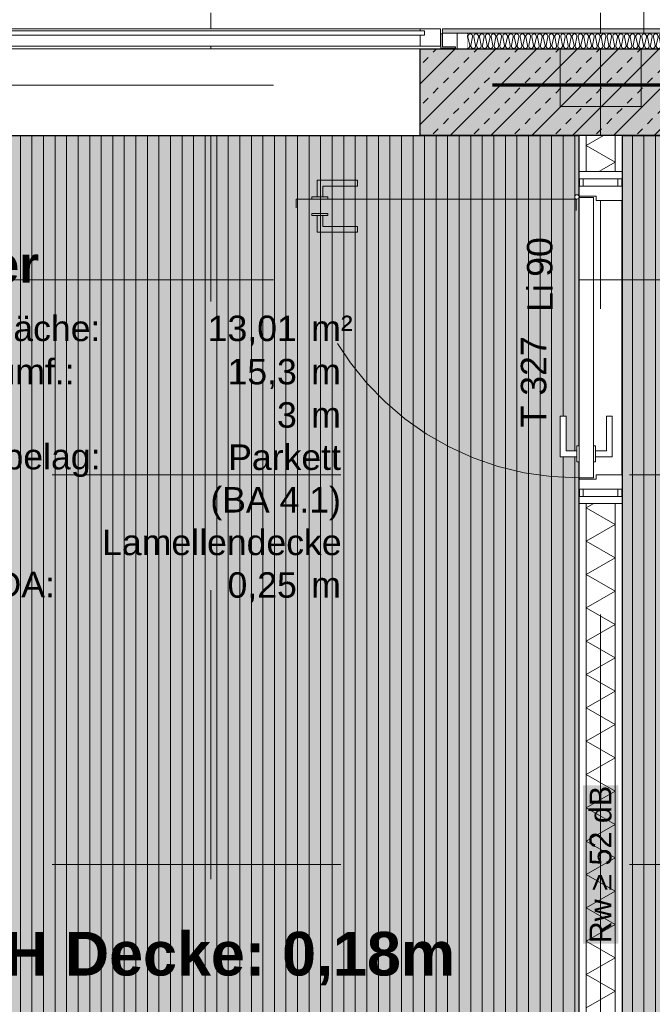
# Model space of a CAD drawing. Header units: metres. Extents: x -49 to 152, y -127 to 99.
# Tile 20 of 177: x -35.76 to -33.57, y -19.38 to -15.97. Entities that reach past the tile are written whole.
import ezdxf
from ezdxf.enums import TextEntityAlignment as Align

# ---------------------------------------------------------------- set-up
doc = ezdxf.new("R2010")
doc.units = ezdxf.units.M
for name, pattern in [('Achsen 01', [5.291531, 3.175, -1.058062, 0.352704, -0.705764]), ('gestrichelt - 01', [2, 1, -1]), ('ISO-07 Punktiert', [0.889, 0.127, -0.762]), ('Raster 01', [2, 1, -1]), ('VW-01 Strichlinie kurz', [2, 1, -1])]:
    doc.linetypes.add(name, pattern=pattern)
for name, color, linetype, lineweight, true_color in [('013_Beton und Stahlbetonarbeiten-000 Brüstung', 7, 'Continuous', 9, 0xa6a6a6), ('013_Beton und Stahlbetonarbeiten-000 Sichtbeton-341 tragende In', 5, 'Continuous', 5, 0x0000ff), ('031_Metallbauarbeiten-350 Lamellendecke DS', 7, 'Continuous', 35, 0x666666), ('039_Trockenbauarbeiten-340 Dämmung', 7, 'Continuous', 9, 0xc0c0c0), ('AV1-Achsen', 1, 'Achsen 01', 18, 0xff0000), ('AV1-Raster', 7, 'Raster 01', 9, 0xa6a6a6), ('AV1-Stempel-Türnummern', 7, 'Continuous', 100, 0x02abea)]:
    doc.layers.add(name, color=color, linetype=linetype, lineweight=lineweight, true_color=true_color)
for name, color, linetype, lineweight in [('013_Beton und Stahlbetonarbeiten-000 Unterzüge', 7, 'ISO-07 Punktiert', 13), ('013_Beton und Stahlbetonarbeiten-320 Stahlbeton', 7, 'Continuous', 25), ('027_Tischlerarbeiten-000 Holzverkleidung LStBr', 7, 'Continuous', 18), ('027_Tischlerarbeiten-340 Innentüren', 7, 'Continuous', 9), ('031_Metallbauarbeiten-340 Innentüren _ Elemente', 7, 'Continuous', 9), ('039_Trockenbauarbeiten-340 Gipskarton', 7, 'Continuous', 9), ('_1.35m (3D)', 7, 'Continuous', 9), ('_GRU (2D)', 7, 'Continuous', 9), ('_OG 3 (2D)', 7, 'Continuous', 9), ('_OG 3 - DS (2D)', 7, 'Continuous', 9), ('AV1-Akustikvorgaben-Trennwände', 7, 'Continuous', 5), ('AV1-Brandschutzkonzept-Brandschutzkonzept', 7, 'Continuous', 5), ('AV1-Schnitt Achsen', 7, 'Achsen 01', 18), ('AV1-Stempel-Raumstempel', 7, 'Continuous', 9), ('Keine', 7, 'Continuous', 9)]:
    doc.layers.add(name, color=color, linetype=linetype, lineweight=lineweight)
doc.styles.add('Arial', font='arial.ttf')
doc.styles.add('Arial (bold)', font='arialbd.ttf')
pattern_1 = [(90, (0, 0), (0.04, 0), [])]

# ---------------------------------------------------------------- blocks, each defined once
blk = doc.blocks.new('Group-4')
at = {"layer": 'AV1-Raster'}
for p, q in [((-35.1, -22.95), (-35.1, 1.35)), ((-33.75, -22.95), (-33.75, 1.35)), ((1.35, -16.2), (-40.5, -16.2)), ((1.35, -17.55), (-40.5, -17.55)), ((1.35, -18.9), (-40.5, -18.9))]:
    blk.add_line(p, q, dxfattribs=at)
blk = doc.blocks.new('1.35m (3D)')
at = {"layer": 'AV1-Raster', "color": 7}
blk.add_blockref('Group-4', (0, 0), dxfattribs=at)
blk = doc.blocks.new('OG 3 - DS (2D)')
at = {"layer": '031_Metallbauarbeiten-350 Lamellendecke DS', "linetype": 'Continuous', "lineweight": 0, "transparency": 33554508}
for points in [[(-36.375, -16.375), (-33.825, -16.375), (-33.825, -21.385), (-36.375, -21.385)], [(-33.675, -16.375), (-31.125, -16.375), (-31.125, -21.385), (-33.675, -21.385)]]:
    blk.add_hatch(color=254, dxfattribs=at).paths.add_polyline_path(points)
at = {"layer": '031_Metallbauarbeiten-350 Lamellendecke DS', "linetype": 'Continuous', "lineweight": 9, "transparency": 33554508}
h = blk.add_hatch(dxfattribs=at)
h.set_pattern_fill('Lamellendecke', color=252, style=0, pattern_type=2)
h.set_pattern_definition(pattern_1)
h.paths.add_polyline_path([(-36.375, -16.375), (-33.825, -16.375), (-33.825, -21.385), (-36.375, -21.385)])
h = blk.add_hatch(dxfattribs=at)
h.set_pattern_fill('Lamellendecke', color=252, style=0, pattern_type=2)
h.set_pattern_definition(pattern_1)
h.paths.add_polyline_path([(-33.675, -16.375), (-31.125, -16.375), (-31.125, -21.385), (-33.675, -21.385)])
at = {"layer": '031_Metallbauarbeiten-350 Lamellendecke DS', "flags": 128}
for points in [[(-36.375, -16.375), (-33.825, -16.375), (-33.825, -21.385), (-36.375, -21.385)], [(-33.675, -16.375), (-31.125, -16.375), (-31.125, -21.385), (-33.675, -21.385)]]:
    blk.add_lwpolyline(points, close=True, dxfattribs=at)
at = {"layer": '031_Metallbauarbeiten-350 Lamellendecke DS', "insert": (-35.1, -19.2257), "char_height": 0.151309, "attachment_point": 5, "line_spacing_factor": 0.969122, "style": 'Arial (bold)'}
blk.add_mtext('LH Decke: 0,18m', dxfattribs=at)
blk = doc.blocks.new('Group-177')
at = {"color": 255, "linetype": 'Continuous', "lineweight": 5}
blk.add_wipeout([(-21.475, 33.7), (-17.625, 33.7), (-17.625, 33.8), (-21.475, 33.8)], dxfattribs=at).dxf.layer = '039_Trockenbauarbeiten-340 Dämmung'
blk = doc.blocks.new('Group-178')
at = {"layer": '039_Trockenbauarbeiten-340 Dämmung', "transparency": 33554687, "flags": 128}
blk.add_lwpolyline([(-19.3965, 33.8), (-19.3388, 33.7), (-19.2811, 33.8), (-19.2233, 33.7), (-19.1656, 33.8), (-19.1079, 33.7), (-19.0501, 33.8), (-18.9924, 33.7), (-18.9347, 33.8), (-18.8769, 33.7), (-18.8192, 33.8), (-18.7615, 33.7), (-18.7037, 33.8), (-18.646, 33.7), (-18.5882, 33.8), (-18.5305, 33.7), (-18.4728, 33.8), (-18.415, 33.7), (-18.3573, 33.8), (-18.2996, 33.7), (-18.2418, 33.8), (-18.1841, 33.7), (-18.1264, 33.8), (-18.0686, 33.7), (-18.0109, 33.8), (-17.9532, 33.7), (-17.8954, 33.8), (-17.8377, 33.7), (-17.78, 33.8), (-17.7222, 33.7), (-17.6645, 33.8), (-17.625, 33.7316)], dxfattribs=at)
blk = doc.blocks.new('Group-179')
at = {"layer": '039_Trockenbauarbeiten-340 Dämmung'}
blk.add_blockref('Group-177', (0, 0), dxfattribs=at)
at = {"layer": '039_Trockenbauarbeiten-340 Dämmung', "transparency": 33554687}
blk.add_blockref('Group-178', (0, 0), dxfattribs=at)
blk = doc.blocks.new('Parametric Object-7')
at = {"layer": '039_Trockenbauarbeiten-340 Dämmung', "color": 7, "transparency": 33554687}
blk.add_blockref('Group-179', (0, 0), dxfattribs=at)
at = {"layer": '039_Trockenbauarbeiten-340 Dämmung', "color": 0, "flags": 1}
for tag in ['IFC_UUID', 'instanceID', 'prm0_name', 'prm0_type', 'prm0_value', 'prm1_name', 'prm1_type', 'prm1_value', 'prm2_name', 'prm2_type', 'prm2_value', 'prm3_name', 'prm3_type', 'prm3_value', 'prm4_name', 'prm4_type', 'prm4_value', 'prm5_name', 'prm5_type', 'prm5_value', 'prm6_name', 'prm6_type', 'prm6_value']:
    blk.add_attdef(tag, (-33.8, -21.475), '', height=0.00018, dxfattribs=at)
blk = doc.blocks.new('COE - Innentür 1.10 _ 0.15')
at = {"layer": '027_Tischlerarbeiten-340 Innentüren', "color": 253, "linetype": 'gestrichelt - 01', "lineweight": 9, "transparency": 33554687, "flags": 128}
for points in [[(0.9825, 1.0375), (0.9625, 1.0375), (0.9625, 1.075), (0.8425, 1.075), (0.8425, 1.095), (0.9825, 1.095)], [(0.085, 1.03), (1.055, 1.03), (1.055, 0.98), (0.085, 0.98)], [(0.945, 1.03), (0.945, 1.0375), (1, 1.0375), (1, 1.03)], [(0.9825, 0.9725), (0.9625, 0.9725), (0.9625, 0.935), (0.8425, 0.935), (0.8425, 0.915), (0.9825, 0.915)], [(0.945, 0.9725), (0.945, 0.98), (1, 0.98), (1, 0.9725)]]:
    blk.add_lwpolyline(points, close=True, dxfattribs=at)
at = {"layer": '027_Tischlerarbeiten-340 Innentüren', "color": 253, "linetype": 'gestrichelt - 01', "lineweight": 9, "transparency": 33554687}
blk.add_arc((0.0825, 1.0375), 0.9725, 269.5581, 356.6163, dxfattribs=at)
at = {"color": 255}
for points in [[(-0.06, 1.1), (0.06, 1.1), (0.06, 1.075), (-0.06, 1.075)], [(-0.06, 0.025), (0.06, 0.025), (0.06, 0), (-0.06, 0)]]:
    blk.add_wipeout(points, dxfattribs=at).dxf.layer = '027_Tischlerarbeiten-340 Innentüren'
at = {"layer": '027_Tischlerarbeiten-340 Innentüren', "flags": 128}
for points in [[(-0.06, 1.1), (0.06, 1.1), (0.06, 1.075), (-0.06, 1.075)], [(-0.06, 0.025), (0.06, 0.025), (0.06, 0), (-0.06, 0)]]:
    blk.add_lwpolyline(points, close=True, dxfattribs=at)
at = {"color": 255}
blk.add_wipeout([(0.075, 0.06), (0.015, 0.06), (0.015, 0.075), (-0.075, 0.075), (-0.075, 0.025), (0.075, 0.025)], dxfattribs=at).dxf.layer = '027_Tischlerarbeiten-340 Innentüren'
at = {"layer": '027_Tischlerarbeiten-340 Innentüren', "flags": 128}
blk.add_lwpolyline([(0.075, 0.06), (0.015, 0.06), (0.015, 0.075), (-0.075, 0.075), (-0.075, 0.025), (0.075, 0.025)], close=True, dxfattribs=at)
at = {"color": 255}
blk.add_wipeout([(0.075, 1.035), (0.075, 0.065), (0.025, 0.065), (0.025, 1.035)], dxfattribs=at).dxf.layer = '027_Tischlerarbeiten-340 Innentüren'
at = {"layer": '027_Tischlerarbeiten-340 Innentüren', "flags": 128}
blk.add_lwpolyline([(0.075, 1.035), (0.075, 0.065), (0.025, 0.065), (0.025, 1.035)], close=True, dxfattribs=at)
at = {"color": 255}
for points in [[(0.075, 1.04), (0.015, 1.04), (0.015, 1.025), (-0.075, 1.025), (-0.075, 1.075), (0.075, 1.075)], [(0.0175, 0.1375), (0.0175, 0.1575), (-0.02, 0.1575), (-0.02, 0.2775), (-0.04, 0.2775), (-0.04, 0.1375)], [(0.0825, 0.1375), (0.0825, 0.1575), (0.12, 0.1575), (0.12, 0.2775), (0.14, 0.2775), (0.14, 0.1375)]]:
    blk.add_wipeout(points, dxfattribs=at).dxf.layer = '027_Tischlerarbeiten-340 Innentüren'
at = {"layer": '027_Tischlerarbeiten-340 Innentüren', "flags": 128}
for points in [[(0.075, 1.04), (0.015, 1.04), (0.015, 1.025), (-0.075, 1.025), (-0.075, 1.075), (0.075, 1.075)], [(0.0175, 0.1375), (0.0175, 0.1575), (-0.02, 0.1575), (-0.02, 0.2775), (-0.04, 0.2775), (-0.04, 0.1375)], [(0.0825, 0.1375), (0.0825, 0.1575), (0.12, 0.1575), (0.12, 0.2775), (0.14, 0.2775), (0.14, 0.1375)]]:
    blk.add_lwpolyline(points, close=True, dxfattribs=at)
at = {"color": 255}
for points in [[(0.09, 1.0375), (0.0878, 1.0322), (0.0825, 1.03), (0.0772, 1.0322), (0.075, 1.0375), (0.0772, 1.0428), (0.0825, 1.045), (0.0878, 1.0428)], [(0.0175, 0.175), (0.025, 0.175), (0.025, 0.12), (0.0175, 0.12)], [(0.075, 0.175), (0.0825, 0.175), (0.0825, 0.12), (0.075, 0.12)]]:
    blk.add_wipeout(points, dxfattribs=at).dxf.layer = '027_Tischlerarbeiten-340 Innentüren'
at = {"layer": '027_Tischlerarbeiten-340 Innentüren', "flags": 128}
for points in [[(0.0175, 0.175), (0.025, 0.175), (0.025, 0.12), (0.0175, 0.12)], [(0.075, 0.175), (0.0825, 0.175), (0.0825, 0.12), (0.075, 0.12)]]:
    blk.add_lwpolyline(points, close=True, dxfattribs=at)
at = {"layer": '027_Tischlerarbeiten-340 Innentüren'}
blk.add_circle((0.0825, 1.0375), 0.0075, dxfattribs=at)
blk = doc.blocks.new('Group-362')
at = {"color": 255, "linetype": 'Continuous', "lineweight": 5}
blk.add_wipeout([(-21.475, 31), (-21.325, 31), (-21.325, 31.1), (-21.475, 31.1)], dxfattribs=at).dxf.layer = '039_Trockenbauarbeiten-340 Dämmung'
blk = doc.blocks.new('Group-363')
at = {"layer": '039_Trockenbauarbeiten-340 Dämmung', "transparency": 33554687, "flags": 128}
blk.add_lwpolyline([(-21.475, 31.1), (-21.4173, 31), (-21.3595, 31.1), (-21.325, 31.0402)], dxfattribs=at)
blk = doc.blocks.new('Group-364')
at = {"layer": '039_Trockenbauarbeiten-340 Dämmung'}
blk.add_blockref('Group-362', (0, 0), dxfattribs=at)
at = {"layer": '039_Trockenbauarbeiten-340 Dämmung', "transparency": 33554687}
blk.add_blockref('Group-363', (0, 0), dxfattribs=at)
blk = doc.blocks.new('Parametric Object-56')
at = {"layer": '039_Trockenbauarbeiten-340 Dämmung', "color": 7, "transparency": 33554687}
blk.add_blockref('Group-364', (0, 0), dxfattribs=at)
at = {"layer": '039_Trockenbauarbeiten-340 Dämmung', "color": 0, "flags": 1}
for tag in ['IFC_UUID', 'instanceID', 'prm0_name', 'prm0_type', 'prm0_value', 'prm1_name', 'prm1_type', 'prm1_value', 'prm2_name', 'prm2_type', 'prm2_value', 'prm3_name', 'prm3_type', 'prm3_value', 'prm4_name', 'prm4_type', 'prm4_value', 'prm5_name', 'prm5_type', 'prm5_value', 'prm6_name', 'prm6_type', 'prm6_value']:
    blk.add_attdef(tag, (-33.8, -16.525), '', height=0.00018, dxfattribs=at)
blk = doc.blocks.new('Türnummer 2 - Innentür')
at = {"layer": '031_Metallbauarbeiten-340 Innentüren _ Elemente', "char_height": 0.08826, "attachment_point": 8, "line_spacing_factor": 0.965511, "style": 'Arial'}
for s, insert in [('Li', (0, -0.0671)), ('90', (0.1423, -0.0671))]:
    blk.add_mtext(s, dxfattribs=dict(at, insert=insert))
at = {"layer": '031_Metallbauarbeiten-340 Innentüren _ Elemente', "style": 'Arial'}
blk.add_attdef('Türnummer', text='', height=0.0883, dxfattribs=at).set_placement((-0.2903, -0.071), align=Align.BOTTOM_CENTER)
at = {"layer": '031_Metallbauarbeiten-340 Innentüren _ Elemente', "color": 7, "transparency": 33554687, "style": 'Arial'}
blk.add_attdef('Schallschutzklasse', text='', height=0.0883, dxfattribs=at).set_placement((-0.1763, -0.2296), align=Align.BOTTOM_CENTER)
at = {"layer": 'Keine', "color": 0, "flags": 1}
for tag, p in [('Lichte_Breite', (-0.4481, -0.3885)), ('Panikfunktion', (-0.4481, -0.5473)), ('AT-Nr.', (-0.4481, -0.7062))]:
    blk.add_attdef(tag, p, '', height=0.0883, dxfattribs=at)
blk = doc.blocks.new('Raumstempel - Symbol - 1 (2D)')
at = {"layer": 'AV1-Stempel-Raumstempel', "attachment_point": 1, "line_spacing_factor": 0.967919, "style": 'Arial'}
for s, insert, char_height in [('Raumfläche:', (0.2, -0.6736), 0.088263), ('m²', (1.6225, -0.6736), 0.08826), ('Raumumf.:', (0.2, -0.8236), 0.08826), ('m', (1.6225, -0.8236), 0.0883), ('LRH:', (0.2, -0.9736), 0.08826), ('m', (1.6225, -0.9736), 0.0883), ('Bodenbelag:', (0.2, -1.118), 0.088263), ('Decke:', (0.2, -1.4131), 0.08826), ('Höhe DA:', (0.2, -1.5607), 0.08826), ('m', (1.6225, -1.5625), 0.0883)]:
    blk.add_mtext(s, dxfattribs=dict(at, insert=insert, char_height=char_height))
at = {"layer": 'AV1-Stempel-Raumstempel'}
for tag, style, p in [('Raumnummer', 'Arial', (0.2, -0.2337)), ('Raumname', 'Arial (bold)', (0.2, -0.4337))]:
    blk.add_attdef(tag, text='', height=0.1261, dxfattribs=dict(at, style=style)).set_placement(p, align=Align.TOP_LEFT)
at = {"layer": 'AV1-Stempel-Raumstempel', "style": 'Arial'}
for tag, p in [('Raumfläche', (1.5725, -0.6736)), ('Raumumfang', (1.5725, -0.8236)), ('LRH', (1.5725, -0.9736)), ('Bodenbelag', (1.7253, -1.1199)), ('Bodendetail', (1.7253, -1.2674)), ('Decke', (1.7278, -1.415)), ('Höhe_DA', (1.5725, -1.5625))]:
    blk.add_attdef(tag, text='', height=0.0883, dxfattribs=at).set_placement(p, align=Align.TOP_RIGHT)
blk = doc.blocks.new('Group-681')
at = {"color": 255}
blk.add_wipeout([(-35.825, -16.005), (-34.375, -16.005), (-34.375, -16.065), (-35.825, -16.065)], dxfattribs=at).dxf.layer = '031_Metallbauarbeiten-340 Innentüren _ Elemente'
at = {"layer": '031_Metallbauarbeiten-340 Innentüren _ Elemente', "color": 253, "flags": 128}
blk.add_lwpolyline([(-35.825, -16.005), (-34.375, -16.005), (-34.375, -16.065), (-35.825, -16.065)], close=True, dxfattribs=at)
at = {"color": 255}
for points in [[(-35.825, -16.065), (-35.895, -16.065), (-35.895, -16.005), (-35.825, -16.005)], [(-34.375, -16.065), (-34.305, -16.065), (-34.305, -16.005), (-34.375, -16.005)]]:
    blk.add_wipeout(points, dxfattribs=at).dxf.layer = '031_Metallbauarbeiten-340 Innentüren _ Elemente'
at = {"layer": '031_Metallbauarbeiten-340 Innentüren _ Elemente', "flags": 128}
for points in [[(-35.825, -16.065), (-35.895, -16.065), (-35.895, -16.005), (-35.825, -16.005)], [(-34.375, -16.065), (-34.305, -16.065), (-34.305, -16.005), (-34.375, -16.005)]]:
    blk.add_lwpolyline(points, close=True, dxfattribs=at)
at = {"color": 255}
blk.add_wipeout([(-35.84, -16.0125), (-34.36, -16.0125), (-34.36, -16.0275), (-35.84, -16.0275)], dxfattribs=at).dxf.layer = '031_Metallbauarbeiten-340 Innentüren _ Elemente'
at = {"color": 255, "linetype": 'Continuous', "lineweight": 18, "transparency": 33554687}
for points in [[(-35.9469, -16.0728), (-35.8969, -16.0728), (-35.8969, -16.0228), (-35.9019, -16.0228), (-35.9019, -16.0678), (-35.9469, -16.0678)], [(-34.2531, -16.0728), (-34.3031, -16.0728), (-34.3031, -16.0228), (-34.2981, -16.0228), (-34.2981, -16.0678), (-34.2531, -16.0678)]]:
    blk.add_wipeout(points, dxfattribs=at).dxf.layer = 'Keine'
at = {"layer": '031_Metallbauarbeiten-340 Innentüren _ Elemente', "flags": 128}
blk.add_lwpolyline([(-35.84, -16.0125), (-34.36, -16.0125), (-34.36, -16.0275), (-35.84, -16.0275)], close=True, dxfattribs=at)
at = {"layer": 'Keine', "color": 7, "linetype": 'Continuous', "lineweight": 18, "flags": 128}
for points in [[(-35.9469, -16.0728), (-35.8969, -16.0728), (-35.8969, -16.0228), (-35.9019, -16.0228), (-35.9019, -16.0678), (-35.9469, -16.0678)], [(-34.2531, -16.0728), (-34.3031, -16.0728), (-34.3031, -16.0228), (-34.2981, -16.0228), (-34.2981, -16.0678), (-34.2531, -16.0678)]]:
    blk.add_lwpolyline(points, close=True, dxfattribs=at)
blk = doc.blocks.new('Batt Insulation-3')
at = {"color": 255, "linetype": 'Continuous', "lineweight": 13, "transparency": 33554687}
blk.add_wipeout([(0, 0.05), (0.9231, 0.05), (0.9231, 0), (0, 0)], dxfattribs=at).dxf.layer = 'Keine'
at = {"layer": 'Keine', "color": 8, "linetype": 'Continuous', "lineweight": 13, "transparency": 33554687, "flags": 128}
blk.add_lwpolyline([(0, 0, 0.473484), (0.0081, 0.0098), (0.002, 0.0402, -0.473484), (0.01, 0.05, -0.473484), (0.0181, 0.0402), (0.012, 0.0098, 0.473484), (0.0201, 0, 0.473484), (0.0281, 0.0098), (0.022, 0.0402, -0.473484), (0.0301, 0.05, -0.473484), (0.0382, 0.0402), (0.0321, 0.0098, 0.473484), (0.0401, 0, 0.473484), (0.0482, 0.0098), (0.0421, 0.0402, -0.473484), (0.0502, 0.05, -0.473484), (0.0582, 0.0402), (0.0521, 0.0098, 0.473484), (0.0602, 0, 0.473484), (0.0683, 0.0098), (0.0622, 0.0402, -0.473484), (0.0702, 0.05, -0.473484), (0.0783, 0.0402), (0.0722, 0.0098, 0.473484), (0.0803, 0, 0.473484), (0.0883, 0.0098), (0.0822, 0.0402, -0.473484), (0.0903, 0.05, -0.473484), (0.0984, 0.0402), (0.0923, 0.0098, 0.473484), (0.1003, 0, 0.473484), (0.1084, 0.0098), (0.1023, 0.0402, -0.473484), (0.1104, 0.05, -0.473484), (0.1184, 0.0402), (0.1123, 0.0098, 0.473484), (0.1204, 0, 0.473484), (0.1285, 0.0098), (0.1224, 0.0402, -0.473484), (0.1304, 0.05, -0.473484), (0.1385, 0.0402), (0.1324, 0.0098, 0.473484), (0.1405, 0, 0.473484), (0.1485, 0.0098), (0.1424, 0.0402, -0.473484), (0.1505, 0.05, -0.473484), (0.1586, 0.0402), (0.1525, 0.0098, 0.473484), (0.1605, 0, 0.473484), (0.1686, 0.0098), (0.1625, 0.0402, -0.473484), (0.1706, 0.05, -0.473484), (0.1786, 0.0402), (0.1725, 0.0098, 0.473484), (0.1806, 0, 0.473484), (0.1887, 0.0098), (0.1826, 0.0402, -0.473484), (0.1906, 0.05, -0.473484), (0.1987, 0.0402), (0.1926, 0.0098, 0.473484), (0.2007, 0, 0.473484), (0.2087, 0.0098), (0.2027, 0.0402, -0.473484), (0.2107, 0.05, -0.473484), (0.2188, 0.0402), (0.2127, 0.0098, 0.473484), (0.2207, 0, 0.473484), (0.2288, 0.0098), (0.2227, 0.0402, -0.473484), (0.2308, 0.05, -0.473484), (0.2388, 0.0402), (0.2328, 0.0098, 0.473484), (0.2408, 0, 0.473484), (0.2489, 0.0098), (0.2428, 0.0402, -0.473484), (0.2508, 0.05, -0.473484), (0.2589, 0.0402), (0.2528, 0.0098, 0.473484), (0.2609, 0, 0.473484), (0.2689, 0.0098), (0.2629, 0.0402, -0.473484), (0.2709, 0.05, -0.473484), (0.279, 0.0402), (0.2729, 0.0098, 0.473484), (0.2809, 0, 0.473484), (0.289, 0.0098), (0.2829, 0.0402, -0.473484), (0.291, 0.05, -0.473484), (0.299, 0.0402), (0.293, 0.0098, 0.473484), (0.301, 0, 0.473484), (0.3091, 0.0098), (0.303, 0.0402, -0.473484), (0.311, 0.05, -0.473484), (0.3191, 0.0402), (0.313, 0.0098, 0.473484), (0.3211, 0, 0.473484), (0.3291, 0.0098), (0.3231, 0.0402, -0.473484), (0.3311, 0.05, -0.473484), (0.3392, 0.0402), (0.3331, 0.0098, 0.473484), (0.3412, 0, 0.473484), (0.3492, 0.0098), (0.3431, 0.0402, -0.473484), (0.3512, 0.05, -0.473484), (0.3592, 0.0402), (0.3532, 0.0098, 0.473484), (0.3612, 0, 0.473484), (0.3693, 0.0098), (0.3632, 0.0402, -0.473484), (0.3713, 0.05, -0.473484), (0.3793, 0.0402), (0.3732, 0.0098, 0.473484), (0.3813, 0, 0.473484), (0.3893, 0.0098), (0.3833, 0.0402, -0.473484), (0.3913, 0.05, -0.473484), (0.3994, 0.0402), (0.3933, 0.0098, 0.473484), (0.4014, 0, 0.473484), (0.4094, 0.0098), (0.4033, 0.0402, -0.473484), (0.4114, 0.05, -0.473484), (0.4194, 0.0402), (0.4134, 0.0098, 0.473484), (0.4214, 0, 0.473484), (0.4295, 0.0098), (0.4234, 0.0402, -0.473484), (0.4315, 0.05, -0.473484), (0.4395, 0.0402), (0.4334, 0.0098, 0.473484), (0.4415, 0, 0.473484), (0.4495, 0.0098), (0.4435, 0.0402, -0.473484), (0.4515, 0.05, -0.473484), (0.4596, 0.0402), (0.4535, 0.0098, 0.473484), (0.4616, 0, 0.473484), (0.4696, 0.0098), (0.4635, 0.0402, -0.473484), (0.4716, 0.05, -0.473484), (0.4797, 0.0402), (0.4736, 0.0098, 0.473484), (0.4816, 0, 0.473484), (0.4897, 0.0098), (0.4836, 0.0402, -0.473484), (0.4917, 0.05, -0.473484), (0.4997, 0.0402), (0.4936, 0.0098, 0.473484), (0.5017, 0, 0.473484), (0.5098, 0.0098), (0.5037, 0.0402, -0.473484), (0.5117, 0.05, -0.473484), (0.5198, 0.0402), (0.5137, 0.0098, 0.473484), (0.5218, 0, 0.473484), (0.5298, 0.0098), (0.5237, 0.0402, -0.473484), (0.5318, 0.05, -0.473484), (0.5399, 0.0402), (0.5338, 0.0098, 0.473484), (0.5418, 0, 0.473484), (0.5499, 0.0098), (0.5438, 0.0402, -0.473484), (0.5519, 0.05, -0.473484), (0.5599, 0.0402), (0.5538, 0.0098, 0.473484), (0.5619, 0, 0.473484), (0.57, 0.0098), (0.5639, 0.0402, -0.473484), (0.5719, 0.05, -0.473484), (0.58, 0.0402), (0.5739, 0.0098, 0.473484), (0.582, 0, 0.473484), (0.59, 0.0098), (0.5839, 0.0402, -0.473484), (0.592, 0.05, -0.473484), (0.6001, 0.0402), (0.594, 0.0098, 0.473484), (0.602, 0, 0.473484), (0.6101, 0.0098), (0.604, 0.0402, -0.473484), (0.6121, 0.05, -0.473484), (0.6201, 0.0402), (0.614, 0.0098, 0.473484), (0.6221, 0, 0.473484), (0.6302, 0.0098), (0.6241, 0.0402, -0.473484), (0.6321, 0.05, -0.473484), (0.6402, 0.0402), (0.6341, 0.0098, 0.473484), (0.6422, 0, 0.473484), (0.6502, 0.0098), (0.6441, 0.0402, -0.473484), (0.6522, 0.05, -0.473484), (0.6603, 0.0402), (0.6542, 0.0098, 0.473484), (0.6622, 0, 0.473484), (0.6703, 0.0098), (0.6642, 0.0402, -0.473484), (0.6723, 0.05, -0.473484), (0.6803, 0.0402), (0.6742, 0.0098, 0.473484), (0.6823, 0, 0.473484), (0.6904, 0.0098), (0.6843, 0.0402, -0.473484), (0.6923, 0.05, -0.473484), (0.7004, 0.0402), (0.6943, 0.0098, 0.473484), (0.7024, 0, 0.473484), (0.7104, 0.0098), (0.7043, 0.0402, -0.473484), (0.7124, 0.05, -0.473484), (0.7205, 0.0402), (0.7144, 0.0098, 0.473484), (0.7224, 0, 0.473484), (0.7305, 0.0098), (0.7244, 0.0402, -0.473484), (0.7325, 0.05, -0.473484), (0.7405, 0.0402), (0.7344, 0.0098, 0.473484), (0.7425, 0, 0.473484), (0.7506, 0.0098), (0.7445, 0.0402, -0.473484), (0.7525, 0.05, -0.473484), (0.7606, 0.0402), (0.7545, 0.0098, 0.473484), (0.7626, 0, 0.473484), (0.7706, 0.0098), (0.7645, 0.0402, -0.473484), (0.7726, 0.05, -0.473484), (0.7807, 0.0402), (0.7746, 0.0098, 0.473484), (0.7826, 0, 0.473484), (0.7907, 0.0098), (0.7846, 0.0402, -0.473484), (0.7927, 0.05, -0.473484), (0.8007, 0.0402), (0.7946, 0.0098, 0.473484), (0.8027, 0, 0.473484), (0.8108, 0.0098), (0.8047, 0.0402, -0.473484), (0.8127, 0.05, -0.473484), (0.8208, 0.0402), (0.8147, 0.0098, 0.473484), (0.8228, 0, 0.473484), (0.8308, 0.0098), (0.8248, 0.0402, -0.473484), (0.8328, 0.05, -0.473484), (0.8409, 0.0402), (0.8348, 0.0098, 0.473484), (0.8428, 0, 0.473484), (0.8509, 0.0098), (0.8448, 0.0402, -0.473484), (0.8529, 0.05, -0.473484), (0.8609, 0.0402), (0.8549, 0.0098, 0.473484), (0.8629, 0, 0.473484), (0.871, 0.0098), (0.8649, 0.0402, -0.473484), (0.8729, 0.05, -0.473484), (0.881, 0.0402), (0.8749, 0.0098, 0.473484), (0.883, 0, 0.473484), (0.891, 0.0098), (0.885, 0.0402, -0.473484), (0.893, 0.05, -0.473484), (0.9011, 0.0402), (0.895, 0.0098, 0.473484), (0.903, 0, 0.473484), (0.9111, 0.0098), (0.905, 0.0402, -0.473484), (0.9131, 0.05, -0.473484), (0.9211, 0.0402), (0.9151, 0.0098, 0.473484), (0.9231, 0)], format="xyb", dxfattribs=at)
blk = doc.blocks.new('OG 3 (2D)')
at = {"layer": '027_Tischlerarbeiten-000 Holzverkleidung LStBr', "linetype": 'Continuous', "lineweight": 0, "transparency": 33554559}
blk.add_hatch(color=43, dxfattribs=at).paths.add_polyline_path([(-34.2981, -16.005), (-33.2019, -16.005), (-33.2019, -16.021), (-34.2981, -16.021)])
at = {"layer": '013_Beton und Stahlbetonarbeiten-000 Unterzüge', "linetype": 'VW-01 Strichlinie kurz', "flags": 128}
for points in [[(-33.9, -5.525), (-33.6, -5.525), (-33.6, -16.075), (-33.9, -16.075)], [(-33.89, -16.275), (-33.89, -16.075), (-33.61, -16.075), (-33.61, -16.275)]]:
    blk.add_lwpolyline(points, close=True, dxfattribs=at)
at = {"layer": '027_Tischlerarbeiten-000 Holzverkleidung LStBr', "color": 251, "flags": 128}
blk.add_lwpolyline([(-34.2981, -16.005), (-33.2019, -16.005), (-33.2019, -16.021), (-34.2981, -16.021)], close=True, dxfattribs=at)
at = {"layer": '039_Trockenbauarbeiten-340 Dämmung', "rotation": 90}
blk.add_blockref('Parametric Object-7', (0, 0), dxfattribs=at)
at = {"color": 255}
blk.add_wipeout([(-35.825, -16.375), (-35.825, -16.075), (-34.375, -16.075), (-34.375, -16.375)], dxfattribs=at).dxf.layer = '013_Beton und Stahlbetonarbeiten-000 Brüstung'
at = {"layer": '013_Beton und Stahlbetonarbeiten-000 Brüstung', "flags": 128}
blk.add_lwpolyline([(-35.825, -16.375), (-35.825, -16.075), (-34.375, -16.075), (-34.375, -16.375)], close=True, dxfattribs=at)
at = {"layer": '013_Beton und Stahlbetonarbeiten-000 Unterzüge', "linetype": 'VW-01 Strichlinie kurz', "flags": 128}
blk.add_lwpolyline([(-34.375, -16.075), (-34.375, -16.375), (-35.825, -16.375), (-35.825, -16.075)], close=True, dxfattribs=at)
at = {"layer": 'AV1-Brandschutzkonzept-Brandschutzkonzept', "color": 40, "linetype": 'gestrichelt - 01', "lineweight": 70, "true_color": 0xffc000, "transparency": 33554687}
blk.add_line((-33.125, -16.2), (-34.375, -16.2), dxfattribs=at)
at = {"layer": '027_Tischlerarbeiten-340 Innentüren', "color": 7, "xscale": -1}
blk.add_blockref('COE - Innentür 1.10 _ 0.15', (-33.75, -17.625), dxfattribs=at)
at = {"layer": 'AV1-Stempel-Raumstempel'}
blk.add_blockref('Raumstempel - Symbol - 1 (2D)', (-36.375, -16.325), dxfattribs=at).add_auto_attribs({'Raumname': 'Lager', 'Raumnummer': '327', 'Bodendetail': '(BA 4.1)', 'Raumfläche': '13,01', 'LRH': '3', 'Raumumfang': '15,3', 'Höhe_DA': '0,25', 'Decke': 'Lamellendecke', 'Bodenbelag': 'Parkett'})
at = {"layer": 'AV1-Stempel-Türnummern', "color": 7}
ref = blk.add_blockref('Türnummer 2 - Innentür', (-33.9828, -16.938), dxfattribs=dict(at, rotation=90))
ref.add_attrib('Türnummer', 'T 327', dxfattribs={"layer": '031_Metallbauarbeiten-340 Innentüren _ Elemente', "height": 0.08826, "rotation": 90, "style": 'Arial'}).set_placement((-33.9118, -17.2282), align=Align.BOTTOM_CENTER)
at = {"color": 255}
for points, layer in [([(-33.7, -16.375), (-33.8, -16.375), (-33.8, -16.525), (-33.7, -16.525)], '039_Trockenbauarbeiten-340 Dämmung'), ([(-33.825, -17.625), (-33.8, -17.625), (-33.8, -21.475), (-33.825, -21.475)], '039_Trockenbauarbeiten-340 Gipskarton'), ([(-33.7, -17.625), (-33.675, -17.625), (-33.675, -21.475), (-33.7, -21.475)], '039_Trockenbauarbeiten-340 Gipskarton')]:
    blk.add_wipeout(points, dxfattribs=at).dxf.layer = layer
at = {"layer": '039_Trockenbauarbeiten-340 Dämmung', "flags": 128}
blk.add_lwpolyline([(-33.7, -16.375), (-33.8, -16.375), (-33.8, -16.525), (-33.7, -16.525)], close=True, dxfattribs=at)
at = {"layer": '039_Trockenbauarbeiten-340 Gipskarton', "flags": 128}
for points in [[(-33.825, -17.625), (-33.8, -17.625), (-33.8, -21.475), (-33.825, -21.475)], [(-33.7, -17.625), (-33.675, -17.625), (-33.675, -21.475), (-33.7, -21.475)]]:
    blk.add_lwpolyline(points, close=True, dxfattribs=at)
at = {"layer": 'AV1-Akustikvorgaben-Trennwände', "color": 7}
blk.add_solid([(-33.6891, -19.1742), (-33.6891, -18.6258), (-33.8109, -19.1742), (-33.8109, -18.6258)], dxfattribs=at)
blk.add_solid([(-33.6891, -19.1742), (-33.6891, -18.6258), (-33.8109, -19.1742), (-33.8109, -18.6258)], dxfattribs=at)
at = {"layer": 'AV1-Akustikvorgaben-Trennwände', "insert": (-33.75, -18.9), "char_height": 0.07565, "attachment_point": 5, "rotation": 90, "line_spacing_factor": 0.971931, "style": 'Arial'}
blk.add_mtext('Rw ≥ 52 dB', dxfattribs=at)
at = {"layer": '039_Trockenbauarbeiten-340 Dämmung', "rotation": 90}
blk.add_blockref('Parametric Object-56', (-2.7, 4.95), dxfattribs=at)
at = {"color": 255}
blk.add_wipeout([(-33.675, -17.65), (-33.825, -17.65), (-33.825, -17.625), (-33.675, -17.625)], dxfattribs=at).dxf.layer = '039_Trockenbauarbeiten-340 Gipskarton'
at = {"layer": '039_Trockenbauarbeiten-340 Gipskarton', "flags": 128}
blk.add_lwpolyline([(-33.675, -17.65), (-33.825, -17.65), (-33.825, -17.625), (-33.675, -17.625)], close=True, dxfattribs=at)
at = {"color": 255}
for points in [[(-33.825, -16.375), (-33.8, -16.375), (-33.8, -16.525), (-33.825, -16.525)], [(-33.7, -16.375), (-33.675, -16.375), (-33.675, -16.525), (-33.7, -16.525)]]:
    blk.add_wipeout(points, dxfattribs=at).dxf.layer = '039_Trockenbauarbeiten-340 Gipskarton'
at = {"layer": '013_Beton und Stahlbetonarbeiten-000 Sichtbeton-341 tragende In', "linetype": 'Continuous', "lineweight": 0}
h = blk.add_hatch(color=30, dxfattribs=at)
h.paths.add_polyline_path([(-34.375, -16.075), (-33.125, -16.075), (-33.125, -16.375), (-34.375, -16.375)])
h.paths.add_polyline_path([(-33.175, -16.325), (-33.175, -16.125), (-34.325, -16.125), (-34.325, -16.325)])
at = {"layer": '013_Beton und Stahlbetonarbeiten-320 Stahlbeton', "linetype": 'Continuous', "lineweight": 0, "true_color": 0xc0c0c0}
blk.add_hatch(color=9, dxfattribs=at).paths.add_polyline_path([(-34.375, -16.075), (-33.125, -16.075), (-33.125, -16.375), (-34.375, -16.375)])
at = {"layer": '013_Beton und Stahlbetonarbeiten-320 Stahlbeton', "linetype": 'Continuous', "lineweight": 13}
h = blk.add_hatch(dxfattribs=at)
h.set_pattern_fill('Stahlbeton', color=251, style=0, pattern_type=2)
h.set_pattern_definition([(45, (0, 0), (0.07071068, -0.07071068), [0.025, -0.025])])
h.paths.add_polyline_path([(-34.375, -16.075), (-33.125, -16.075), (-33.125, -16.375), (-34.375, -16.375)])
h = blk.add_hatch(dxfattribs=at)
h.set_pattern_fill('Stahlbeton-1', color=251, style=0, pattern_type=2)
h.set_pattern_definition([(-135, (0.03106, -0.03313), (0.07071068, -0.07071068), [])])
h.paths.add_polyline_path([(-34.375, -16.075), (-33.125, -16.075), (-33.125, -16.375), (-34.375, -16.375)])
at = {"layer": '013_Beton und Stahlbetonarbeiten-320 Stahlbeton', "flags": 128}
blk.add_lwpolyline([(-34.375, -16.075), (-33.125, -16.075), (-33.125, -16.375), (-34.375, -16.375)], close=True, dxfattribs=at)
at = {"layer": '039_Trockenbauarbeiten-340 Gipskarton', "flags": 128}
for points in [[(-33.825, -16.375), (-33.8, -16.375), (-33.8, -16.525), (-33.825, -16.525)], [(-33.7, -16.375), (-33.675, -16.375), (-33.675, -16.525), (-33.7, -16.525)]]:
    blk.add_lwpolyline(points, close=True, dxfattribs=at)
at = {"layer": '031_Metallbauarbeiten-340 Innentüren _ Elemente', "color": 7}
blk.add_blockref('Group-681', (0, 0), dxfattribs=at)
at = {"color": 255}
blk.add_wipeout([(-33.675, -16.525), (-33.825, -16.525), (-33.825, -16.5), (-33.675, -16.5)], dxfattribs=at).dxf.layer = '039_Trockenbauarbeiten-340 Gipskarton'
at = {"layer": '039_Trockenbauarbeiten-340 Gipskarton', "flags": 128}
blk.add_lwpolyline([(-33.675, -16.525), (-33.825, -16.525), (-33.825, -16.5), (-33.675, -16.5)], close=True, dxfattribs=at)
at = {"color": 255, "transparency": 33554687}
blk.add_wipeout([(-34.2466, -16.021), (-34.2116, -16.021), (-34.2116, -16.075), (-34.2466, -16.075)], dxfattribs=at).dxf.layer = '027_Tischlerarbeiten-000 Holzverkleidung LStBr'
at = {"layer": '027_Tischlerarbeiten-000 Holzverkleidung LStBr', "color": 7, "flags": 128}
blk.add_lwpolyline([(-34.2466, -16.021), (-34.2116, -16.021), (-34.2116, -16.075), (-34.2466, -16.075)], close=True, dxfattribs=at)
at = {"layer": 'Keine', "color": 8}
blk.add_blockref('Batt Insulation-3', (-34.2116, -16.0732), dxfattribs=at)
blk = doc.blocks.new('Group-877')
at = {"layer": 'AV1-Achsen'}
blk.add_line((-33.75, -26.5), (-33.75, 4.9), dxfattribs=at)
blk = doc.blocks.new('Group-880')
at = {"layer": 'AV1-Achsen'}
blk.add_line((-43.35, -16.2), (4.2, -16.2), dxfattribs=at)
blk = doc.blocks.new('Group-885')
at = {"layer": 'AV1-Schnitt Achsen'}
blk.add_line((-43.35, -16.875), (4.2, -16.875), dxfattribs=at)
blk = doc.blocks.new('GRU (2D)')
at = {"layer": 'AV1-Achsen', "color": 7}
for name in ['Group-877', 'Group-880']:
    blk.add_blockref(name, (0, 0), dxfattribs=at)
at = {"layer": 'AV1-Schnitt Achsen', "color": 7}
blk.add_blockref('Group-885', (0, 0), dxfattribs=at)

msp = doc.modelspace()

# ---------------------------------------------------------------- block references
at = {"layer": '_1.35m (3D)'}
msp.add_blockref('1.35m (3D)', (0, 0), dxfattribs=at)

# ---------------------------------------------------------------- next in the draw order: block references
at = {"layer": '_OG 3 - DS (2D)'}
msp.add_blockref('OG 3 - DS (2D)', (0, 0), dxfattribs=at)

# ---------------------------------------------------------------- next in the draw order: block references
at = {"layer": '_OG 3 (2D)'}
msp.add_blockref('OG 3 (2D)', (0, 0), dxfattribs=at)

# ---------------------------------------------------------------- next in the draw order: block references
at = {"layer": '_GRU (2D)'}
msp.add_blockref('GRU (2D)', (0, 0), dxfattribs=at)

doc.saveas('drawing.dxf')
